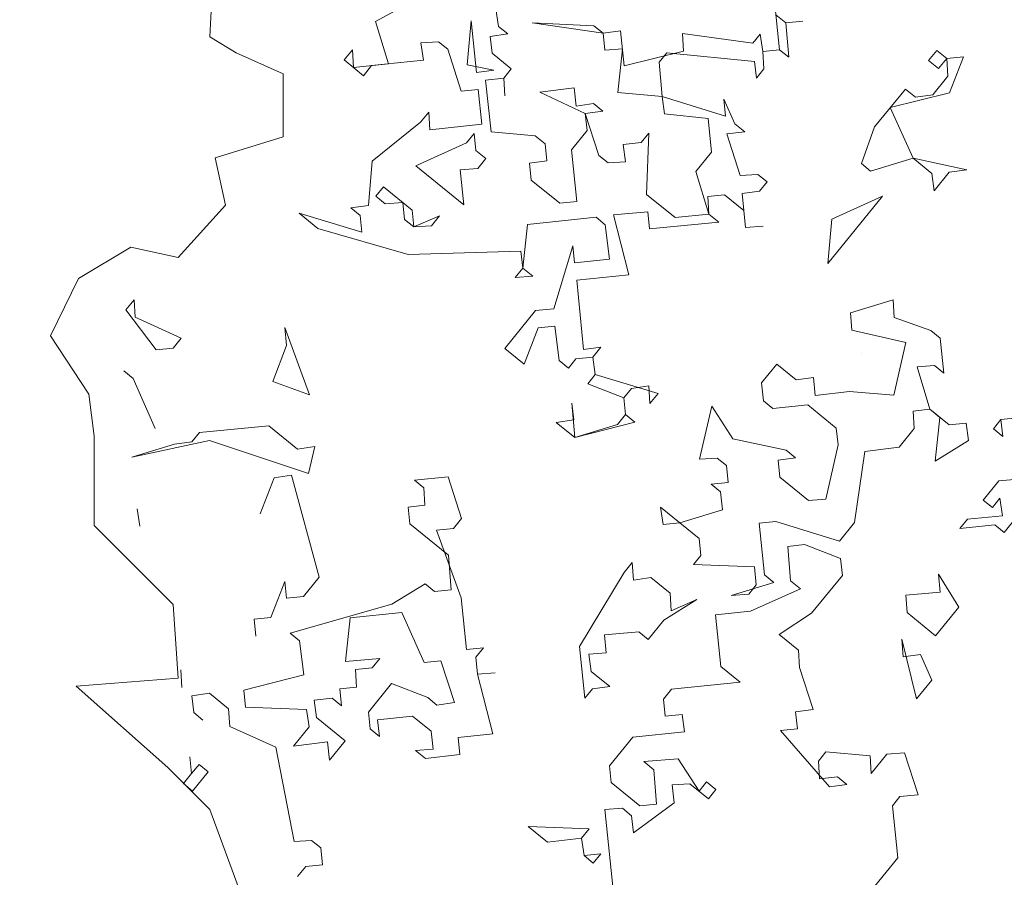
# Model space of a CAD drawing. Header units: millimetres. Extents: x 6487905018 to 6488192500, y 5882180700 to 5882375224.
# Tile 95 of 256: x 6488050258 to 6488050898, y 5882235261 to 5882235818. Entities that reach past the tile are written whole.
import ezdxf
from ezdxf.xclip import XClip

# ---------------------------------------------------------------- set-up
doc = ezdxf.new("R2010")
doc.units = ezdxf.units.MM
doc.header["$MEASUREMENT"] = 0
doc.header["$XCLIPFRAME"] = 2
doc.linetypes.add('Wipeout_Contour', pattern=[1000, 0, -1000])
for name, color, linetype, lineweight in [('drzewa_Nr_pióra__154', 94, 'Continuous', 5), ('teren zielony_Nr_pióra__157', 93, 'Continuous', 0), ('Wymiarowanie_Nr_pióra__1', 7, 'Continuous', 0)]:
    doc.layers.add(name, color=color, linetype=linetype, lineweight=lineweight)
for name, color, linetype in [('Mapa cyfrowa', 7, 'Continuous'), ('Wymiarowanie', 7, 'Continuous'), ('Zamość 06.10._2_Mapa cyfrowa', 7, 'Continuous')]:
    doc.layers.add(name, color=color, linetype=linetype)
doc.styles.add('GENERATED_STYLE_2', font='txt')
doc.dimstyles.new('GENERATED_STYLE__1', dxfattribs={"dimtxt": 750, "dimasz": 570, "dimexe": 0.18, "dimexo": 0, "dimgap": 0.09, "dimtad": 1, "dimlfac": 0.001, "dimzin": 0, "dimdsep": 46, "dimtxsty": 'GENERATED_STYLE_2', "dimblk": 'ARROWHEAD_11', "dimblk1": 'ARROWHEAD_11', "dimblk2": 'ARROWHEAD_11', "dimcen": 0.09, "dimclrd": 7, "dimclre": 7, "dimclrt": 7, "dimazin": 0, "dimtfac": 1, "dimtdec": 4, "dimtmove": 2, "dimatfit": 3, "dimfxl": 0, "dimtolj": 1, "dimtzin": 0, "dimarcsym": 0})

# ---------------------------------------------------------------- blocks, each defined once
blk = doc.blocks.new('Rysunek_1_2')
at = {"color": 254, "linetype": 'Wipeout_Contour', "lineweight": 0, "ltscale": 70061284114.24681}
blk.add_wipeout([(6487915525.867126, 5882181505.900702), (6488146644.289524, 5882181505.900702), (6488146644.289524, 5882373115.540435), (6488107628.768834, 5882373115.540435), (6488107628.768834, 5882320263.490532), (6488101226.436201, 5882320263.490532), (6488101226.436201, 5882373115.540435), (6487915525.867126, 5882373115.540435)], dxfattribs=at).dxf.layer = 'Zamość 06.10._2_Mapa cyfrowa'
blk = doc.blocks.new('*D11', base_point=(6488045394.921593, 5882250647.102998))
at = {"layer": 'Wymiarowanie_Nr_pióra__1', "linetype": 'Continuous'}
for points in [[(6488012389.24901, 5882236237.115873), (6488012377.83094, 5882236294.518388), (6488012345.315027, 5882236343.18189), (6488012296.651525, 5882236375.697803), (6488012239.24901, 5882236387.115873), (6488012181.846496, 5882236375.697803), (6488012133.182993, 5882236343.18189), (6488012100.667081, 5882236294.518388), (6488012089.24901, 5882236237.115873), (6488012100.667081, 5882236179.713358), (6488012133.182993, 5882236131.049856), (6488012181.846496, 5882236098.533943), (6488012239.24901, 5882236087.115873), (6488012296.651525, 5882236098.533943), (6488012345.315027, 5882236131.049856), (6488012377.83094, 5882236179.713358)], [(6488095182.559127, 5882212996.292249), (6488095171.141057, 5882213053.694763), (6488095138.625144, 5882213102.358266), (6488095089.961642, 5882213134.874178), (6488095032.559127, 5882213146.292249), (6488094975.156612, 5882213134.874178), (6488094926.49311, 5882213102.358266), (6488094893.977198, 5882213053.694763), (6488094882.559127, 5882212996.292249), (6488094893.977198, 5882212938.889733), (6488094926.49311, 5882212890.226232), (6488094975.156612, 5882212857.710319), (6488095032.559127, 5882212846.292249), (6488095089.961642, 5882212857.710319), (6488095138.625144, 5882212890.226232), (6488095171.141057, 5882212938.889733)]]:
    blk.add_hatch(color=256, dxfattribs=at).paths.add_polyline_path(points)
for p, q in [((6488012279.788433, 5882236381.533861), (6488012391.271845, 5882236778.683328)), ((6488011950.413034, 5882236318.194718), (6488012094.831022, 5882236277.655295)), ((6488012383.666998, 5882236196.57645), (6488094888.141139, 5882213036.831671)), ((6488012087.226175, 5882235695.548419), (6488012198.709588, 5882236092.697886)), ((6488095073.09855, 5882213140.710237), (6488095184.581962, 5882213537.859703)), ((6488095176.977115, 5882212955.752826), (6488095321.395103, 5882212915.213404)), ((6488094880.536292, 5882212454.724794), (6488094992.019705, 5882212851.874261))]:
    blk.add_line(p, q, dxfattribs=at)
for centre in [(6488012239.24901, 5882236237.115873), (6488095032.559127, 5882212996.292249)]:
    blk.add_circle(centre, 150, dxfattribs=at)
at = {"layer": 'Wymiarowanie_Nr_pióra__1', "insert": (6488052298.481426, 5882225129.598661), "char_height": 750, "attachment_point": 7, "rotation": 344.320093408, "style": 'GENERATED_STYLE_2'}
blk.add_mtext('\\A1;{\\fArial|b1|i0|c238|p38;191}', dxfattribs=at)
blk = doc.blocks.new('ARROWHEAD_11')
at = {"color": 0, "linetype": 'Continuous', "lineweight": 0}
blk.add_line((0, 0), (-1, 0), dxfattribs=at)
at = {"color": 0, "linetype": 'Continuous', "lineweight": 0, "const_width": 0.25, "flags": 128}
blk.add_lwpolyline([(-0.125, 0, 1), (0.125, 0, 1)], format="xyb", close=True, dxfattribs=at)
blk = doc.blocks.new('*D76', base_point=(6488045394.921593, 5882250647.102998))
at = {"layer": 'Wymiarowanie_Nr_pióra__1', "linetype": 'Continuous'}
for points in [[(6488059031.653335, 5882241782.627208), (6488059020.235264, 5882241840.029723), (6488058987.719352, 5882241888.693226), (6488058939.055849, 5882241921.209138), (6488058881.653335, 5882241932.627208), (6488058824.250819, 5882241921.209138), (6488058775.587317, 5882241888.693226), (6488058743.071404, 5882241840.029723), (6488058731.653335, 5882241782.627208), (6488058743.071404, 5882241725.224693), (6488058775.587317, 5882241676.561191), (6488058824.250819, 5882241644.045279), (6488058881.653335, 5882241632.627208), (6488058939.055849, 5882241644.045279), (6488058987.719352, 5882241676.561191), (6488059020.235264, 5882241725.224693)], [(6488056482.518495, 5882226644.370366), (6488056471.100425, 5882226701.772881), (6488056438.584512, 5882226750.436383), (6488056389.92101, 5882226782.952296), (6488056332.518495, 5882226794.370366), (6488056275.11598, 5882226782.952296), (6488056226.452477, 5882226750.436383), (6488056193.936564, 5882226701.772881), (6488056182.518495, 5882226644.370366), (6488056193.936564, 5882226586.967852), (6488056226.452477, 5882226538.304349), (6488056275.11598, 5882226505.788436), (6488056332.518495, 5882226494.370366), (6488056389.92101, 5882226505.788436), (6488056438.584512, 5882226538.304349), (6488056471.100425, 5882226586.967852)]]:
    blk.add_hatch(color=256, dxfattribs=at).paths.add_polyline_path(points)
for p, q in [((6488058326.962568, 5882241876.031725), (6488058733.735797, 5882241807.535079)), ((6488059029.570872, 5882241757.719337), (6488059436.344101, 5882241689.222692)), ((6488058856.745463, 5882241634.70967), (6488056357.426366, 5882226792.287904)), ((6488055777.827728, 5882226737.774882), (6488056184.600957, 5882226669.278237)), ((6488056480.436032, 5882226619.462495), (6488056887.209261, 5882226550.96585)), ((6488056307.610623, 5882226496.452828), (6488056282.702753, 5882226348.535291))]:
    blk.add_line(p, q, dxfattribs=at)
for centre in [(6488058881.653335, 5882241782.627208), (6488056332.518495, 5882226644.370366)]:
    blk.add_circle(centre, 150, dxfattribs=at)
at = {"layer": 'Wymiarowanie_Nr_pióra__1', "insert": (6488057604.051624, 5882235098.808304), "char_height": 750, "attachment_point": 7, "rotation": 80.441619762, "style": 'GENERATED_STYLE_2'}
blk.add_mtext('\\A1;{\\fArial|b1|i0|c238|p38;15,35}', dxfattribs=at)

msp = doc.modelspace()

# ---------------------------------------------------------------- block references
at = {"layer": 'Mapa cyfrowa', "color": 22, "linetype": 'Continuous', "lineweight": 5}
ref = msp.add_blockref('Rysunek_1_2', (0, 0), dxfattribs=at)
XClip(ref).set_block_clipping_path([(6487915525.8671264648, 5882181505.9007024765), (6488146644.2895231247, 5882181505.9007024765), (6488146644.2895231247, 5882373115.5404348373), (6488107628.7688331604, 5882373115.5404348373), (6488107628.7688331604, 5882320263.4905319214), (6488101226.4362001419, 5882320263.4905319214), (6488101226.4362001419, 5882373115.5404348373), (6487915525.8671264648, 5882373115.5404348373)])

# ---------------------------------------------------------------- next in the draw order: hatches: boundary and pattern name
at = {"layer": 'teren zielony_Nr_pióra__157', "linetype": 'Continuous'}
h = msp.add_hatch(dxfattribs=at)
h.set_pattern_fill('płyty_kamienne', color=256, style=0, pattern_type=2)
h.set_pattern_definition([(45, (6488045394.9, 5882252147.1), (-477.297, 477.297), [0, -450, 0, -675]), (110, (6488046894.9, 5882252147.1), (634.293, 230.864), [0, -330, 0, -570])])
h.paths.add_polyline_path([(6488047566.699059, 5882255932.5327), (6488045555.029326, 5882243354.950158), (6488046140.947524, 5882232527.375745, 0.2070569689), (6488048206.599371, 5882228254.370432, 0.0243137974), (6488049407.91275, 5882227454.239101, 0.0023663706), (6488049528.889167, 5882227382.669014), (6488050419.958063, 5882227639.987889), (6488050422.409745, 5882227655.31354), (6488050730.000001, 5882229610.000001), (6488051058.251553, 5882231630.009551), (6488051118.989788, 5882232009.688929), (6488053911.431513, 5882249465.456784), (6488055989.23284, 5882262453.952582), (6488056194.365236, 5882263736.503895), (6488052143.069927, 5882263733.65154), (6488050824.942152, 5882255492.308228, 0.0532631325)])

# ---------------------------------------------------------------- next in the draw order: linework, layer by layer
at = {"layer": 'drzewa_Nr_pióra__154', "linetype": 'Continuous'}
for p, q in [((6488050381.177618, 5882235806.735536), (6488050384.592608, 5882235875.035335)), ((6488050488.95879, 5882235816.818609), (6488050526.409087, 5882235837.278628)), ((6488050751.639152, 5882235798.434478), (6488050748.160526, 5882235832.108566)), ((6488050567.251044, 5882235824.906412), (6488050568.846006, 5882235813.58489)), ((6488050497.344177, 5882235789.181837), (6488050488.95879, 5882235816.818609)), ((6488050551.022759, 5882235817.274134), (6488050548.464068, 5882235788.506808)), ((6488050554.501385, 5882235783.600046), (6488050551.022759, 5882235817.274134)), ((6488050636.947293, 5882235809.133652), (6488050590.734164, 5882235815.845996)), ((6488050590.734164, 5882235815.845996), (6488050630.909977, 5882235814.040415)), ((6488050749.29108, 5882235821.164488), (6488050755.792805, 5882235815.880281)), ((6488050755.792805, 5882235815.880281), (6488050766.736883, 5882235817.010835)), ((6488050766.736883, 5882235817.010835), (6488050755.792805, 5882235815.880281)), ((6488050755.792805, 5882235815.880281), (6488050757.676467, 5882235793.527716)), ((6488050574.883323, 5882235808.678127), (6488050563.561801, 5882235807.083165)), ((6488050568.846006, 5882235813.58489), (6488050574.883323, 5882235808.678127)), ((6488050630.909977, 5882235814.040415), (6488050636.947293, 5882235809.133652)), ((6488050636.947293, 5882235809.133652), (6488050648.268815, 5882235810.728614)), ((6488050638.077846, 5882235798.189573), (6488050636.947293, 5882235809.133652)), ((6488050648.268815, 5882235810.728614), (6488050650.616886, 5882235787.998604)), ((6488050689.197738, 5882235797.514544), (6488050688.444628, 5882235808.923032)), ((6488050688.444628, 5882235808.923032), (6488050734.193348, 5882235802.588131)), ((6488050734.193348, 5882235802.588131), (6488050739.100111, 5882235808.625447)), ((6488050739.100111, 5882235808.625447), (6488050740.695073, 5882235797.303925)), ((6488050398.252568, 5882235796.490566), (6488050381.177618, 5882235806.735536)), ((6488050529.887712, 5882235803.604541), (6488050518.479224, 5882235802.851431)), ((6488050518.479224, 5882235802.851431), (6488050520.074186, 5882235791.529909)), ((6488050535.925028, 5882235798.697778), (6488050529.887712, 5882235803.604541)), ((6488050563.561801, 5882235807.083165), (6488050564.692353, 5882235796.139087)), ((6488050428.987477, 5882235782.830606), (6488050398.252568, 5882235796.490566)), ((6488050468.576852, 5882235791.740528), (6488050473.861057, 5882235798.242253)), ((6488050473.861057, 5882235798.242253), (6488050474.614167, 5882235786.833765)), ((6488050544.687859, 5882235771.525414), (6488050535.925028, 5882235798.697778)), ((6488050564.692353, 5882235796.139087), (6488050577.231394, 5882235785.948117)), ((6488050649.486334, 5882235798.942682), (6488050638.077846, 5882235798.189573)), ((6488050646.463233, 5882235770.5528), (6488050649.486334, 5882235798.942682)), ((6488050650.616886, 5882235787.998604), (6488050689.197738, 5882235797.514544)), ((6488050678.253659, 5882235796.383991), (6488050673.346896, 5882235790.346676)), ((6488050735.410867, 5882235790.8022), (6488050678.253659, 5882235796.383991)), ((6488050740.695073, 5882235797.303925), (6488050751.639152, 5882235798.434478)), ((6488050751.639152, 5882235798.434478), (6488050740.695073, 5882235797.303925)), ((6488050740.695073, 5882235797.303925), (6488050741.448182, 5882235785.895437)), ((6488050757.676467, 5882235793.527716), (6488050751.639152, 5882235798.434478)), ((6488050848.507763, 5882235791.424549), (6488050853.791969, 5882235797.926273)), ((6488050853.791969, 5882235797.926273), (6488050860.293694, 5882235792.642067)), ((6488050481.115892, 5882235781.54956), (6488050468.576852, 5882235791.740528)), ((6488050520.074186, 5882235791.529909), (6488050486.400098, 5882235788.051284)), ((6488050673.346896, 5882235790.346676), (6488050675.230559, 5882235767.994109)), ((6488050736.54142, 5882235779.858122), (6488050735.410867, 5882235790.8022)), ((6488050855.009488, 5882235786.140343), (6488050848.507763, 5882235791.424549)), ((6488050860.293694, 5882235792.642067), (6488050855.009488, 5882235786.140343)), ((6488050860.293694, 5882235792.642067), (6488050871.237773, 5882235793.77262)), ((6488050861.046803, 5882235781.23358), (6488050860.293694, 5882235792.642067)), ((6488050871.237773, 5882235793.77262), (6488050862.177357, 5882235770.289501)), ((6488050474.614167, 5882235786.833765), (6488050497.344177, 5882235789.181837)), ((6488050486.400098, 5882235788.051284), (6488050481.115892, 5882235781.54956)), ((6488050548.464068, 5882235788.506808), (6488050565.822906, 5882235785.195007)), ((6488050565.822906, 5882235785.195007), (6488050554.501385, 5882235783.600046)), ((6488050577.231394, 5882235785.948117), (6488050572.324632, 5882235779.910802)), ((6488050741.448182, 5882235785.895437), (6488050736.54142, 5882235779.858122)), ((6488050428.987477, 5882235741.850727), (6488050428.987477, 5882235782.830606)), ((6488050572.324632, 5882235779.910802), (6488050560.5387, 5882235778.693283)), ((6488050560.5387, 5882235778.693283), (6488050564.017325, 5882235745.019195)), ((6488050572.324632, 5882235779.910802), (6488050573.077741, 5882235768.502314)), ((6488050573.077741, 5882235768.502314), (6488050572.324632, 5882235779.910802)), ((6488050851.233278, 5882235769.158948), (6488050861.046803, 5882235781.23358)), ((6488050555.631938, 5882235772.655967), (6488050544.687859, 5882235771.525414)), ((6488050557.980009, 5882235749.925958), (6488050555.631938, 5882235772.655967)), ((6488050595.807751, 5882235770.850386), (6488050618.073351, 5882235773.575901)), ((6488050625.328186, 5882235756.883207), (6488050595.807751, 5882235770.850386)), ((6488050618.073351, 5882235773.575901), (6488050619.29087, 5882235761.789969)), ((6488050675.230559, 5882235767.994109), (6488050646.463233, 5882235770.5528)), ((6488050813.405537, 5882235748.23452), (6488050833.410031, 5882235772.848192)), ((6488050862.177357, 5882235770.289501), (6488050823.596506, 5882235760.773561)), ((6488050833.410031, 5882235772.848192), (6488050839.911757, 5882235767.563986)), ((6488050676.825521, 5882235756.672587), (6488050675.230559, 5882235767.994109)), ((6488050675.230559, 5882235767.994109), (6488050716.536925, 5882235755.24445)), ((6488050716.536925, 5882235755.24445), (6488050715.406372, 5882235766.188528)), ((6488050715.406372, 5882235766.188528), (6488050722.574241, 5882235750.337687)), ((6488050839.911757, 5882235767.563986), (6488050851.233278, 5882235769.158948)), ((6488050518.268605, 5882235751.354095), (6488050523.552812, 5882235757.855821)), ((6488050523.552812, 5882235757.855821), (6488050524.305921, 5882235746.447333)), ((6488050619.29087, 5882235761.789969), (6488050630.612391, 5882235763.384932)), ((6488050636.649708, 5882235758.478168), (6488050625.328186, 5882235756.883207)), ((6488050630.612391, 5882235763.384932), (6488050636.649708, 5882235758.478168)), ((6488050823.596506, 5882235760.773561), (6488050838.483618, 5882235727.852582)), ((6488050486.855623, 5882235725.987313), (6488050518.268605, 5882235751.354095)), ((6488050626.458739, 5882235745.939128), (6488050625.328186, 5882235756.883207)), ((6488050625.328186, 5882235756.883207), (6488050634.091017, 5882235729.710843)), ((6488050705.215403, 5882235753.649487), (6488050676.825521, 5882235756.672587)), ((6488050707.476509, 5882235731.76133), (6488050705.215403, 5882235753.649487)), ((6488050524.305921, 5882235746.447333), (6488050557.980009, 5882235749.925958)), ((6488050564.017325, 5882235745.019195), (6488050592.784651, 5882235742.460504)), ((6488050616.26777, 5882235733.400087), (6488050626.458739, 5882235745.939128)), ((6488050729.075966, 5882235745.05348), (6488050717.290034, 5882235743.835961)), ((6488050722.574241, 5882235750.337687), (6488050729.075966, 5882235745.05348)), ((6488050804.809529, 5882235724.373958), (6488050813.405537, 5882235748.23452)), ((6488050384.592608, 5882235728.190767), (6488050428.987477, 5882235741.850727)), ((6488050548.166484, 5882235737.851326), (6488050553.073246, 5882235743.888641)), ((6488050553.073246, 5882235743.888641), (6488050554.203799, 5882235732.944563)), ((6488050592.784651, 5882235742.460504), (6488050599.286375, 5882235737.176297)), ((6488050649.941858, 5882235736.878713), (6488050661.727789, 5882235738.096231)), ((6488050661.727789, 5882235738.096231), (6488050666.634552, 5882235744.133547)), ((6488050666.634552, 5882235744.133547), (6488050665.206413, 5882235704.422143)), ((6488050717.290034, 5882235743.835961), (6488050726.052866, 5882235716.663598)), ((6488050515.245505, 5882235722.964213), (6488050548.166484, 5882235737.851326)), ((6488050554.203799, 5882235732.944563), (6488050560.705524, 5882235727.660357)), ((6488050599.286375, 5882235737.176297), (6488050600.416928, 5882235726.232219)), ((6488050619.746394, 5882235699.725999), (6488050616.26777, 5882235733.400087)), ((6488050651.53682, 5882235725.55719), (6488050649.941858, 5882235736.878713)), ((6488050697.28554, 5882235719.222289), (6488050707.476509, 5882235731.76133)), ((6488050391.422588, 5882235697.455858), (6488050384.592608, 5882235728.190767)), ((6488050484.296931, 5882235697.219988), (6488050486.855623, 5882235725.987313)), ((6488050560.705524, 5882235727.660357), (6488050555.421318, 5882235721.158632)), ((6488050600.416928, 5882235726.232219), (6488050589.095407, 5882235724.637257)), ((6488050634.091017, 5882235729.710843), (6488050640.128332, 5882235724.804081)), ((6488050640.128332, 5882235724.804081), (6488050651.53682, 5882235725.55719)), ((6488050838.483618, 5882235727.852582), (6488050810.846846, 5882235719.467195)), ((6488050850.558249, 5882235718.039056), (6488050838.483618, 5882235727.852582)), ((6488050838.483618, 5882235727.852582), (6488050873.28826, 5882235720.387128)), ((6488050546.360902, 5882235697.675512), (6488050515.245505, 5882235722.964213)), ((6488050555.421318, 5882235721.158632), (6488050544.012831, 5882235720.405522)), ((6488050544.012831, 5882235720.405522), (6488050546.360902, 5882235697.675512)), ((6488050589.095407, 5882235724.637257), (6488050590.22596, 5882235713.693178)), ((6488050705.670928, 5882235691.585517), (6488050697.28554, 5882235719.222289)), ((6488050810.846846, 5882235719.467195), (6488050804.809529, 5882235724.373958)), ((6488050873.28826, 5882235720.387128), (6488050861.966738, 5882235718.792166)), ((6488050590.22596, 5882235713.693178), (6488050608.802316, 5882235698.595447)), ((6488050726.052866, 5882235716.663598), (6488050737.461353, 5882235717.416708)), ((6488050737.461353, 5882235717.416708), (6488050743.498669, 5882235712.509945)), ((6488050743.498669, 5882235712.509945), (6488050738.591907, 5882235706.47263)), ((6488050852.153212, 5882235706.717534), (6488050850.558249, 5882235718.039056)), ((6488050861.966738, 5882235718.792166), (6488050852.153212, 5882235706.717534)), ((6488050489.203694, 5882235703.257304), (6488050494.110457, 5882235709.29462)), ((6488050494.110457, 5882235709.29462), (6488050512.686813, 5882235694.196888)), ((6488050738.591907, 5882235706.47263), (6488050727.270384, 5882235704.877667)), ((6488050495.241011, 5882235698.350541), (6488050489.203694, 5882235703.257304)), ((6488050608.802316, 5882235698.595447), (6488050619.746394, 5882235699.725999)), ((6488050665.206413, 5882235704.422143), (6488050683.78277, 5882235689.32441)), ((6488050715.861897, 5882235704.124557), (6488050704.917818, 5882235702.994004)), ((6488050704.917818, 5882235702.994004), (6488050705.670928, 5882235691.585517)), ((6488050728.400937, 5882235693.933589), (6488050715.861897, 5882235704.124557)), ((6488050727.270384, 5882235704.877667), (6488050729.53149, 5882235682.98951)), ((6488050818.479123, 5882235703.23891), (6488050782.999454, 5882235659.584472)), ((6488050785.558145, 5882235688.351797), (6488050818.479123, 5882235703.23891)), ((6488050360.687678, 5882235663.305959), (6488050391.422588, 5882235697.455858)), ((6488050472.97541, 5882235695.625027), (6488050484.296931, 5882235697.219988)), ((6488050479.012726, 5882235690.718264), (6488050472.97541, 5882235695.625027)), ((6488050506.649498, 5882235699.103651), (6488050495.241011, 5882235698.350541)), ((6488050507.780051, 5882235688.159573), (6488050506.649498, 5882235699.103651)), ((6488050512.686813, 5882235694.196888), (6488050513.817367, 5882235683.25281)), ((6488050729.53149, 5882235682.98951), (6488050728.400937, 5882235693.933589)), ((6488050451.375953, 5882235682.332876), (6488050439.301321, 5882235692.146401)), ((6488050439.301321, 5882235692.146401), (6488050480.143278, 5882235679.774185)), ((6488050480.143278, 5882235679.774185), (6488050479.012726, 5882235690.718264)), ((6488050513.817367, 5882235683.25281), (6488050507.780051, 5882235688.159573)), ((6488050513.817367, 5882235683.25281), (6488050530.51006, 5882235690.507644)), ((6488050530.51006, 5882235690.507644), (6488050525.225855, 5882235684.005919)), ((6488050632.285435, 5882235689.53503), (6488050587.667268, 5882235684.925853)), ((6488050638.322751, 5882235684.628267), (6488050632.285435, 5882235689.53503)), ((6488050665.959523, 5882235693.013655), (6488050643.606957, 5882235691.129992)), ((6488050643.606957, 5882235691.129992), (6488050653.587307, 5882235652.171698)), ((6488050667.090076, 5882235682.069576), (6488050665.959523, 5882235693.013655)), ((6488050683.78277, 5882235689.32441), (6488050705.670928, 5882235691.585517)), ((6488050705.670928, 5882235691.585517), (6488050712.172652, 5882235686.301311)), ((6488050782.999454, 5882235659.584472), (6488050785.558145, 5882235688.351797)), ((6488050510.128122, 5882235665.429563), (6488050451.375953, 5882235682.332876)), ((6488050525.225855, 5882235684.005919), (6488050513.817367, 5882235683.25281)), ((6488050587.667268, 5882235684.925853), (6488050584.644168, 5882235656.535971)), ((6488050641.048266, 5882235662.362667), (6488050638.322751, 5882235684.628267)), ((6488050712.172652, 5882235686.301311), (6488050667.090076, 5882235682.069576)), ((6488050729.53149, 5882235682.98951), (6488050740.939978, 5882235683.74262)), ((6488050740.939978, 5882235683.74262), (6488050729.53149, 5882235682.98951)), ((6488050295.80287, 5882235649.645999), (6488050329.952769, 5882235670.135939)), ((6488050329.952769, 5882235670.135939), (6488050360.687678, 5882235663.305959)), ((6488050604.815487, 5882235630.116716), (6488050617.187703, 5882235670.958673)), ((6488050617.187703, 5882235670.958673), (6488050618.318256, 5882235660.014595)), ((6488050583.513615, 5882235667.480049), (6488050510.128122, 5882235665.429563)), ((6488050584.644168, 5882235656.535971), (6488050583.513615, 5882235667.480049)), ((6488050618.318256, 5882235660.014595), (6488050641.048266, 5882235662.362667)), ((6488050579.737405, 5882235650.498654), (6488050584.644168, 5882235656.535971)), ((6488050584.644168, 5882235656.535971), (6488050591.145893, 5882235651.251764)), ((6488050277.630879, 5882235612.440959), (6488050295.80287, 5882235649.645999)), ((6488050591.145893, 5882235651.251764), (6488050579.737405, 5882235650.498654)), ((6488050653.587307, 5882235652.171698), (6488050619.913218, 5882235648.693073)), ((6488050619.913218, 5882235648.693073), (6488050624.144953, 5882235603.610497)), ((6488050326.659949, 5882235629.460083), (6488050331.944156, 5882235635.961807)), ((6488050331.944156, 5882235635.961807), (6488050332.697266, 5882235624.55332)), ((6488050797.799601, 5882235627.505345), (6488050825.436373, 5882235635.890733)), ((6488050825.436373, 5882235635.890733), (6488050826.189483, 5882235624.482245)), ((6488050346.366858, 5882235603.418272), (6488050326.659949, 5882235629.460083)), ((6488050593.029555, 5882235628.899198), (6488050604.815487, 5882235630.116716)), ((6488050332.697266, 5882235624.55332), (6488050362.595143, 5882235611.05055)), ((6488050573.025061, 5882235604.285525), (6488050593.029555, 5882235628.899198)), ((6488050798.55271, 5882235616.096858), (6488050797.799601, 5882235627.505345)), ((6488050826.189483, 5882235624.482245), (6488050850.050045, 5882235615.886238)), ((6488050431.160839, 5882235606.221869), (6488050429.94332, 5882235618.007799)), ((6488050429.94332, 5882235618.007799), (6488050445.960985, 5882235574.142742)), ((6488050594.624517, 5882235617.577676), (6488050585.564101, 5882235594.094557)), ((6488050605.568596, 5882235618.708229), (6488050594.624517, 5882235617.577676)), ((6488050608.294111, 5882235596.442629), (6488050605.568596, 5882235618.708229)), ((6488050302.63285, 5882235574.51622), (6488050277.630879, 5882235612.440959)), ((6488050362.595143, 5882235611.05055), (6488050357.310938, 5882235604.548825)), ((6488050833.82176, 5882235608.253961), (6488050798.55271, 5882235616.096858)), ((6488050850.050045, 5882235615.886238), (6488050856.087361, 5882235610.979475)), ((6488050856.087361, 5882235610.979475), (6488050858.435432, 5882235588.249466)), ((6488050357.310938, 5882235604.548825), (6488050346.366858, 5882235603.418272)), ((6488050422.100423, 5882235582.73875), (6488050431.160839, 5882235606.221869)), ((6488050585.564101, 5882235594.094557), (6488050573.025061, 5882235604.285525)), ((6488050624.144953, 5882235603.610497), (6488050635.466475, 5882235605.20546)), ((6488050635.466475, 5882235605.20546), (6488050630.182268, 5882235598.703734)), ((6488050825.891897, 5882235573.826762), (6488050833.82176, 5882235608.253961)), ((6488050619.23819, 5882235597.573181), (6488050614.331427, 5882235591.535866)), ((6488050630.182268, 5882235598.703734), (6488050619.23819, 5882235597.573181)), ((6488050631.77723, 5882235587.382213), (6488050630.182268, 5882235598.703734)), ((6488050630.182268, 5882235598.703734), (6488050631.77723, 5882235587.382213)), ((6488050614.331427, 5882235591.535866), (6488050608.294111, 5882235596.442629)), ((6488050739.967364, 5882235581.967245), (6488050749.78089, 5882235594.041877)), ((6488050749.78089, 5882235594.041877), (6488050762.31993, 5882235583.850907)), ((6488050852.398117, 5882235593.156229), (6488050840.989629, 5882235592.403119)), ((6488050840.989629, 5882235592.403119), (6488050849.375016, 5882235564.766347)), ((6488050858.435432, 5882235588.249466), (6488050852.398117, 5882235593.156229)), ((6488050331.269127, 5882235584.841916), (6488050325.231812, 5882235589.748678)), ((6488050345.691831, 5882235552.298381), (6488050331.269127, 5882235584.841916)), ((6488050626.870468, 5882235581.344896), (6488050631.77723, 5882235587.382213)), ((6488050631.77723, 5882235587.382213), (6488050672.619187, 5882235575.009995)), ((6488050762.31993, 5882235583.850907), (6488050773.641453, 5882235585.445869)), ((6488050773.641453, 5882235585.445869), (6488050774.858972, 5882235573.659939)), ((6488050445.960985, 5882235574.142742), (6488050422.100423, 5882235582.73875)), ((6488050650.353587, 5882235572.284481), (6488050626.870468, 5882235581.344896)), ((6488050655.26035, 5882235578.321796), (6488050650.353587, 5882235572.284481)), ((6488050666.581872, 5882235579.916759), (6488050655.26035, 5882235578.321796)), ((6488050667.334982, 5882235568.508271), (6488050666.581872, 5882235579.916759)), ((6488050741.184883, 5882235570.181314), (6488050739.967364, 5882235581.967245)), ((6488050306.04784, 5882235547.196301), (6488050302.63285, 5882235574.51622)), ((6488050650.353587, 5882235572.284481), (6488050651.48414, 5882235561.340402)), ((6488050651.48414, 5882235561.340402), (6488050650.353587, 5882235572.284481)), ((6488050672.619187, 5882235575.009995), (6488050667.334982, 5882235568.508271)), ((6488050774.858972, 5882235573.659939), (6488050797.124572, 5882235576.385453)), ((6488050797.124572, 5882235576.385453), (6488050825.891897, 5882235573.826762)), ((6488050617.810052, 5882235557.861777), (6488050616.679499, 5882235568.805856)), ((6488050616.679499, 5882235568.805856), (6488050618.563162, 5882235546.45329)), ((6488050699.580932, 5882235532.275492), (6488050707.510795, 5882235566.702689)), ((6488050707.510795, 5882235566.702689), (6488050721.180388, 5882235545.567641)), ((6488050747.222198, 5882235565.274551), (6488050741.184883, 5882235570.181314)), ((6488050769.952209, 5882235567.622622), (6488050747.222198, 5882235565.274551)), ((6488050788.528564, 5882235552.524891), (6488050769.952209, 5882235567.622622)), ((6488050646.199934, 5882235554.838677), (6488050651.48414, 5882235561.340402)), ((6488050651.48414, 5882235561.340402), (6488050657.521456, 5882235556.43364)), ((6488050849.375016, 5882235564.766347), (6488050838.430938, 5882235563.635794)), ((6488050838.430938, 5882235563.635794), (6488050839.184048, 5882235552.227306)), ((6488050855.876741, 5882235559.482141), (6488050849.375016, 5882235564.766347)), ((6488050849.375016, 5882235564.766347), (6488050861.914057, 5882235554.575377)), ((6488050852.853642, 5882235531.092258), (6488050855.876741, 5882235559.482141)), ((6488050906.532225, 5882235559.184555), (6488050895.588145, 5882235558.054002)), ((6488050895.588145, 5882235558.054002), (6488050906.532225, 5882235559.184555)), ((6488050374.459156, 5882235549.739689), (6488050419.541732, 5882235553.971424)), ((6488050419.541732, 5882235553.971424), (6488050438.118089, 5882235538.873692)), ((6488050606.48853, 5882235556.266815), (6488050617.810052, 5882235557.861777)), ((6488050618.563162, 5882235546.45329), (6488050606.48853, 5882235556.266815)), ((6488050657.521456, 5882235556.43364), (6488050618.563162, 5882235546.45329)), ((6488050618.563162, 5882235546.45329), (6488050646.199934, 5882235554.838677)), ((6488050789.659118, 5882235541.580812), (6488050788.528564, 5882235552.524891)), ((6488050861.914057, 5882235554.575377), (6488050872.858136, 5882235555.705931)), ((6488050872.858136, 5882235555.705931), (6488050874.453098, 5882235544.384409)), ((6488050890.681383, 5882235552.016686), (6488050895.588145, 5882235558.054002)), ((6488050895.588145, 5882235558.054002), (6488050896.718699, 5882235547.109923)), ((6488050306.04784, 5882235489.141472), (6488050306.04784, 5882235547.196301)), ((6488050369.552393, 5882235543.702374), (6488050374.459156, 5882235549.739689)), ((6488050839.184048, 5882235552.227306), (6488050829.370522, 5882235540.152675)), ((6488050896.718699, 5882235547.109923), (6488050890.681383, 5882235552.016686)), ((6488050380.96088, 5882235544.455483), (6488050330.594099, 5882235533.722024)), ((6488050330.594099, 5882235533.722024), (6488050358.230871, 5882235542.107411)), ((6488050358.230871, 5882235542.107411), (6488050369.552393, 5882235543.702374)), ((6488050445.285957, 5882235523.02285), (6488050380.96088, 5882235544.455483)), ((6488050438.118089, 5882235538.873692), (6488050449.43961, 5882235540.468654)), ((6488050449.43961, 5882235540.468654), (6488050445.285957, 5882235523.02285)), ((6488050721.180388, 5882235545.567641), (6488050755.985029, 5882235538.102188)), ((6488050781.81622, 5882235506.311762), (6488050789.659118, 5882235541.580812)), ((6488050829.370522, 5882235540.152675), (6488050807.104921, 5882235537.427159)), ((6488050874.453098, 5882235544.384409), (6488050852.853642, 5882235531.092258)), ((6488050762.022346, 5882235533.195425), (6488050750.700824, 5882235531.600463)), ((6488050755.985029, 5882235538.102188), (6488050762.022346, 5882235533.195425)), ((6488050807.104921, 5882235537.427159), (6488050800.392577, 5882235491.21403)), ((6488050710.989419, 5882235533.028601), (6488050699.580932, 5882235532.275492)), ((6488050717.026735, 5882235528.121839), (6488050710.989419, 5882235533.028601)), ((6488050718.157289, 5882235517.177759), (6488050717.026735, 5882235528.121839)), ((6488050750.700824, 5882235531.600463), (6488050751.831376, 5882235520.656384)), ((6488050434.341879, 5882235521.892298), (6488050423.020356, 5882235520.297336)), ((6488050452.243207, 5882235455.674674), (6488050434.341879, 5882235521.892298)), ((6488050514.229095, 5882235518.658578), (6488050536.117253, 5882235520.919683)), ((6488050536.117253, 5882235520.919683), (6488050544.880084, 5882235493.74732)), ((6488050751.831376, 5882235520.656384), (6488050770.407733, 5882235505.558653)), ((6488050423.020356, 5882235520.297336), (6488050413.959941, 5882235496.814216)), ((6488050520.266412, 5882235513.751815), (6488050514.229095, 5882235518.658578)), ((6488050707.213209, 5882235516.047207), (6488050718.157289, 5882235517.177759)), ((6488050713.250525, 5882235511.140444), (6488050707.213209, 5882235516.047207)), ((6488050883.969038, 5882235505.803557), (6488050894.160007, 5882235518.342598)), ((6488050894.160007, 5882235518.342598), (6488050916.512573, 5882235520.226261)), ((6488050521.019522, 5882235502.343328), (6488050520.266412, 5882235513.751815)), ((6488050714.468044, 5882235499.354513), (6488050713.250525, 5882235511.140444)), ((6488050510.075442, 5882235501.212774), (6488050521.019522, 5882235502.343328)), ((6488050511.205996, 5882235490.268696), (6488050510.075442, 5882235501.212774)), ((6488050770.407733, 5882235505.558653), (6488050781.81622, 5882235506.311762)), ((6488050890.006354, 5882235500.896794), (6488050883.969038, 5882235505.803557)), ((6488050894.913117, 5882235506.934111), (6488050890.006354, 5882235500.896794)), ((6488050896.508079, 5882235495.612589), (6488050894.913117, 5882235506.934111)), ((6488050335.667686, 5882235488.726414), (6488050334.072723, 5882235500.047935)), ((6488050675.887193, 5882235489.838573), (6488050674.292231, 5882235501.160094)), ((6488050674.292231, 5882235501.160094), (6488050686.831271, 5882235490.969126)), ((6488050686.831271, 5882235490.969126), (6488050714.468044, 5882235499.354513)), ((6488050873.778069, 5882235493.264517), (6488050896.508079, 5882235495.612589)), ((6488050907.452158, 5882235496.743141), (6488050897.638632, 5882235484.668509)), ((6488050357.272689, 5882235437.916623), (6488050306.04784, 5882235489.141472)), ((6488050536.284077, 5882235469.886758), (6488050511.205996, 5882235490.268696)), ((6488050544.880084, 5882235493.74732), (6488050539.595878, 5882235487.245596)), ((6488050686.831271, 5882235490.969126), (6488050675.887193, 5882235489.838573)), ((6488050699.370312, 5882235480.778156), (6488050686.831271, 5882235490.969126)), ((6488050749.272685, 5882235491.889059), (6488050738.328607, 5882235490.758506)), ((6488050738.328607, 5882235490.758506), (6488050741.807231, 5882235457.084417)), ((6488050790.579051, 5882235479.139399), (6488050749.272685, 5882235491.889059)), ((6488050800.392577, 5882235491.21403), (6488050790.579051, 5882235479.139399)), ((6488050868.871306, 5882235487.227201), (6488050873.778069, 5882235493.264517)), ((6488050891.601316, 5882235489.575273), (6488050868.871306, 5882235487.227201)), ((6488050897.638632, 5882235484.668509), (6488050891.601316, 5882235489.575273)), ((6488050539.595878, 5882235487.245596), (6488050528.651799, 5882235486.115043)), ((6488050528.651799, 5882235486.115043), (6488050544.669464, 5882235442.249986)), ((6488050700.500865, 5882235469.834078), (6488050699.370312, 5882235480.778156)), ((6488050767.849042, 5882235476.791327), (6488050756.904963, 5882235475.660774)), ((6488050756.904963, 5882235475.660774), (6488050758.788626, 5882235453.308208)), ((6488050791.332161, 5882235467.730911), (6488050767.849042, 5882235476.791327)), ((6488050538.16774, 5882235447.534191), (6488050536.284077, 5882235469.886758)), ((6488050695.594102, 5882235463.796762), (6488050700.500865, 5882235469.834078)), ((6488050650.598492, 5882235458.723175), (6488050655.882698, 5882235465.2249)), ((6488050655.882698, 5882235465.2249), (6488050656.635808, 5882235453.816412)), ((6488050735.305507, 5882235462.368624), (6488050695.594102, 5882235463.796762)), ((6488050792.462714, 5882235456.786833), (6488050791.332161, 5882235467.730911)), ((6488050621.533582, 5882235410.626384), (6488050650.598492, 5882235458.723175)), ((6488050736.523026, 5882235450.582693), (6488050735.305507, 5882235462.368624)), ((6488050741.807231, 5882235457.084417), (6488050747.844547, 5882235452.177654)), ((6488050772.45822, 5882235432.17316), (6488050792.462714, 5882235456.786833)), ((6488050856.121647, 5882235445.920835), (6488050854.904128, 5882235457.706766)), ((6488050854.904128, 5882235457.706766), (6488050868.196279, 5882235436.107309)), ((6488050420.91719, 5882235429.46604), (6488050429.977606, 5882235452.949159)), ((6488050429.977606, 5882235452.949159), (6488050431.108159, 5882235442.00508)), ((6488050442.052238, 5882235443.135633), (6488050452.243207, 5882235455.674674)), ((6488050499.586888, 5882235438.01825), (6488050521.186345, 5882235451.310401)), ((6488050521.186345, 5882235451.310401), (6488050527.22366, 5882235446.403639)), ((6488050656.635808, 5882235453.816412), (6488050667.95733, 5882235455.411374)), ((6488050667.95733, 5882235455.411374), (6488050680.49637, 5882235445.220406)), ((6488050747.844547, 5882235452.177654), (6488050720.207775, 5882235443.792267)), ((6488050731.616262, 5882235444.545377), (6488050736.523026, 5882235450.582693)), ((6488050758.788626, 5882235453.308208), (6488050765.290351, 5882235448.024001)), ((6488050527.22366, 5882235446.403639), (6488050538.16774, 5882235447.534191)), ((6488050680.49637, 5882235445.220406), (6488050681.24948, 5882235433.811917)), ((6488050720.207775, 5882235443.792267), (6488050731.616262, 5882235444.545377)), ((6488050765.290351, 5882235448.024001), (6488050732.746816, 5882235433.601298)), ((6488050833.76908, 5882235444.037172), (6488050856.121647, 5882235445.920835)), ((6488050834.52219, 5882235432.628685), (6488050833.76908, 5882235444.037172)), ((6488050360.687678, 5882235390.106764), (6488050357.272689, 5882235437.916623)), ((6488050431.108159, 5882235442.00508), (6488050442.052238, 5882235443.135633)), ((6488050433.45623, 5882235419.27507), (6488050499.586888, 5882235438.01825)), ((6488050544.669464, 5882235442.249986), (6488050548.148089, 5882235408.575897)), ((6488050697.942174, 5882235441.066752), (6488050676.342717, 5882235427.774602)), ((6488050681.24948, 5882235433.811917), (6488050697.942174, 5882235441.066752)), ((6488050506.088614, 5882235432.734045), (6488050472.414525, 5882235429.25542)), ((6488050520.511316, 5882235400.19051), (6488050506.088614, 5882235432.734045)), ((6488050732.746816, 5882235433.601298), (6488050710.016806, 5882235431.253226)), ((6488050710.016806, 5882235431.253226), (6488050713.49543, 5882235397.579138)), ((6488050751.323172, 5882235418.503567), (6488050772.45822, 5882235432.17316)), ((6488050853.098546, 5882235417.530952), (6488050834.52219, 5882235432.628685)), ((6488050868.196279, 5882235436.107309), (6488050853.098546, 5882235417.530952)), ((6488050409.973111, 5882235428.335486), (6488050420.91719, 5882235429.46604)), ((6488050411.103664, 5882235417.391408), (6488050409.973111, 5882235428.335486)), ((6488050472.414525, 5882235429.25542), (6488050469.391425, 5882235400.865538)), ((6488050676.342717, 5882235427.774602), (6488050666.151749, 5882235415.235561)), ((6488050439.493546, 5882235414.368308), (6488050433.45623, 5882235419.27507)), ((6488050660.114432, 5882235420.142324), (6488050637.761867, 5882235418.258661)), ((6488050637.761867, 5882235418.258661), (6488050638.979385, 5882235406.472731)), ((6488050666.151749, 5882235415.235561), (6488050660.114432, 5882235420.142324)), ((6488050763.862212, 5882235408.312597), (6488050751.323172, 5882235418.503567)), ((6488050442.219061, 5882235392.102707), (6488050439.493546, 5882235414.368308)), ((6488050831.210389, 5882235415.269847), (6488050831.963499, 5882235403.86136)), ((6488050840.72633, 5882235376.688995), (6488050831.210389, 5882235415.269847)), ((6488050548.148089, 5882235408.575897), (6488050559.092168, 5882235409.70645)), ((6488050559.092168, 5882235409.70645), (6488050554.185405, 5882235403.669134)), ((6488050625.012206, 5882235376.952295), (6488050621.533582, 5882235410.626384)), ((6488050638.979385, 5882235406.472731), (6488050627.570897, 5882235405.719621)), ((6488050627.570897, 5882235405.719621), (6488050629.165859, 5882235394.398099)), ((6488050764.615322, 5882235396.90411), (6488050763.862212, 5882235408.312597)), ((6488050831.963499, 5882235403.86136), (6488050843.285021, 5882235405.456321)), ((6488050843.285021, 5882235405.456321), (6488050850.539855, 5882235388.763627)), ((6488050469.391425, 5882235400.865538), (6488050491.743991, 5882235402.749201)), ((6488050491.743991, 5882235402.749201), (6488050486.837229, 5882235396.711884)), ((6488050531.455396, 5882235401.321062), (6488050520.511316, 5882235400.19051)), ((6488050540.218226, 5882235374.148699), (6488050531.455396, 5882235401.321062)), ((6488050554.185405, 5882235403.669134), (6488050555.315958, 5882235392.725056)), ((6488050363.084954, 5882235383.927939), (6488050362.331844, 5882235395.336427)), ((6488050486.837229, 5882235396.711884), (6488050475.893149, 5882235395.581332)), ((6488050475.893149, 5882235395.581332), (6488050476.646259, 5882235384.172844)), ((6488050555.315958, 5882235392.725056), (6488050566.724445, 5882235393.478166)), ((6488050566.724445, 5882235393.478166), (6488050555.315958, 5882235392.725056)), ((6488050555.315958, 5882235392.725056), (6488050565.296308, 5882235353.766761)), ((6488050629.165859, 5882235394.398099), (6488050641.240491, 5882235384.584573)), ((6488050713.49543, 5882235397.579138), (6488050726.034471, 5882235387.388169)), ((6488050773.378153, 5882235369.731747), (6488050764.615322, 5882235396.90411)), ((6488050294.412224, 5882235384.795107), (6488050360.687678, 5882235390.106764)), ((6488050403.260767, 5882235382.122357), (6488050442.219061, 5882235392.102707)), ((6488050484.278537, 5882235367.944559), (6488050499.376269, 5882235386.520916)), ((6488050499.376269, 5882235386.520916), (6488050522.859388, 5882235377.4605)), ((6488050726.034471, 5882235387.388169), (6488050681.416304, 5882235382.778992)), ((6488050850.539855, 5882235388.763627), (6488050840.72633, 5882235376.688995)), ((6488050353.857698, 5882235332.051934), (6488050294.412224, 5882235384.795107)), ((6488050380.9082, 5882235380.238695), (6488050369.586679, 5882235378.643733)), ((6488050393.447241, 5882235370.047726), (6488050380.9082, 5882235380.238695)), ((6488050404.39132, 5882235371.178279), (6488050403.260767, 5882235382.122357)), ((6488050476.646259, 5882235384.172844), (6488050465.702181, 5882235383.042291)), ((6488050465.702181, 5882235383.042291), (6488050466.832734, 5882235372.098212)), ((6488050629.918969, 5882235382.989611), (6488050625.012206, 5882235376.952295)), ((6488050641.240491, 5882235384.584573), (6488050629.918969, 5882235382.989611)), ((6488050681.416304, 5882235382.778992), (6488050676.132098, 5882235376.277267)), ((6488050369.586679, 5882235378.643733), (6488050370.717232, 5882235367.699655)), ((6488050460.795418, 5882235377.004975), (6488050449.009487, 5882235375.787457)), ((6488050449.009487, 5882235375.787457), (6488050450.604449, 5882235364.465935)), ((6488050466.832734, 5882235372.098212), (6488050460.795418, 5882235377.004975)), ((6488050522.859388, 5882235377.4605), (6488050528.896704, 5882235372.553737)), ((6488050528.896704, 5882235372.553737), (6488050540.218226, 5882235374.148699)), ((6488050676.132098, 5882235376.277267), (6488050677.26265, 5882235365.333188)), ((6488050370.717232, 5882235367.699655), (6488050376.754547, 5882235362.792892)), ((6488050394.200351, 5882235358.639238), (6488050393.447241, 5882235370.047726)), ((6488050444.102724, 5882235369.750141), (6488050404.39132, 5882235371.178279)), ((6488050445.697686, 5882235358.428618), (6488050444.102724, 5882235369.750141)), ((6488050485.40909, 5882235357.000481), (6488050484.278537, 5882235367.944559)), ((6488050762.056631, 5882235368.136785), (6488050773.378153, 5882235369.731747)), ((6488050763.187184, 5882235357.192706), (6488050762.056631, 5882235368.136785)), ((6488050450.604449, 5882235364.465935), (6488050469.180805, 5882235349.368203)), ((6488050513.045862, 5882235365.385868), (6488050490.315853, 5882235363.037796)), ((6488050490.315853, 5882235363.037796), (6488050491.446406, 5882235352.093718)), ((6488050525.120494, 5882235355.572343), (6488050513.045862, 5882235365.385868)), ((6488050677.26265, 5882235365.333188), (6488050688.20673, 5882235366.463741)), ((6488050688.20673, 5882235366.463741), (6488050689.801692, 5882235355.14222)), ((6488050424.098229, 5882235345.136469), (6488050394.200351, 5882235358.639238)), ((6488050435.506717, 5882235345.889578), (6488050445.697686, 5882235358.428618)), ((6488050491.446406, 5882235352.093718), (6488050485.40909, 5882235357.000481)), ((6488050526.338013, 5882235343.786411), (6488050525.120494, 5882235355.572343)), ((6488050689.801692, 5882235355.14222), (6488050656.127604, 5882235351.663594)), ((6488050752.243105, 5882235356.062153), (6488050763.187184, 5882235357.192706)), ((6488050784.111612, 5882235319.364964), (6488050752.243105, 5882235356.062153)), ((6488050457.772318, 5882235348.615093), (6488050435.506717, 5882235345.889578)), ((6488050458.989837, 5882235336.829163), (6488050457.772318, 5882235348.615093)), ((6488050469.180805, 5882235349.368203), (6488050458.989837, 5882235336.829163)), ((6488050565.296308, 5882235353.766761), (6488050542.566298, 5882235351.41869)), ((6488050542.566298, 5882235351.41869), (6488050543.696851, 5882235340.47461)), ((6488050656.127604, 5882235351.663594), (6488050641.029871, 5882235333.087238)), ((6488050435.962241, 5882235283.825607), (6488050424.098229, 5882235345.136469)), ((6488050514.929525, 5882235343.033302), (6488050526.338013, 5882235343.786411)), ((6488050521.431251, 5882235337.749096), (6488050514.929525, 5882235343.033302)), ((6488050781.76354, 5882235342.094974), (6488050776.856777, 5882235336.057658)), ((6488050810.530866, 5882235339.536283), (6488050781.76354, 5882235342.094974)), ((6488050832.883432, 5882235341.419946), (6488050821.474945, 5882235340.666836)), ((6488050841.646263, 5882235314.247581), (6488050832.883432, 5882235341.419946)), ((6488050369.289094, 5882235327.98825), (6488050368.158541, 5882235338.932329)), ((6488050543.696851, 5882235340.47461), (6488050521.431251, 5882235337.749096)), ((6488050663.295472, 5882235335.812753), (6488050685.648039, 5882235337.696416)), ((6488050669.797197, 5882235330.528546), (6488050663.295472, 5882235335.812753)), ((6488050685.648039, 5882235337.696416), (6488050699.317632, 5882235316.561368)), ((6488050776.856777, 5882235336.057658), (6488050777.609887, 5882235324.64917)), ((6488050811.283976, 5882235328.127795), (6488050810.530866, 5882235339.536283)), ((6488050821.474945, 5882235340.666836), (6488050811.283976, 5882235328.127795)), ((6488050381.177618, 5882235304.732016), (6488050353.857698, 5882235332.051934)), ((6488050369.289094, 5882235327.98825), (6488050374.195856, 5882235334.025566)), ((6488050380.233172, 5882235329.118803), (6488050370.042203, 5882235316.579762)), ((6488050374.195856, 5882235334.025566), (6488050380.233172, 5882235329.118803)), ((6488050641.029871, 5882235333.087238), (6488050642.160424, 5882235322.143159)), ((6488050671.68086, 5882235308.175981), (6488050669.797197, 5882235330.528546)), ((6488050364.004888, 5882235321.486526), (6488050369.289094, 5882235327.98825)), ((6488050642.160424, 5882235322.143159), (6488050660.736781, 5882235307.045427)), ((6488050699.317632, 5882235316.561368), (6488050704.224395, 5882235322.598684)), ((6488050704.224395, 5882235322.598684), (6488050710.261711, 5882235317.691921)), ((6488050777.609887, 5882235324.64917), (6488050789.395819, 5882235325.866689)), ((6488050789.395819, 5882235325.866689), (6488050795.433134, 5882235320.959927)), ((6488050370.042203, 5882235316.579762), (6488050364.004888, 5882235321.486526)), ((6488050693.280316, 5882235321.468131), (6488050681.871829, 5882235320.715021)), ((6488050681.871829, 5882235320.715021), (6488050683.089347, 5882235308.92909)), ((6488050705.354948, 5882235311.654605), (6488050693.280316, 5882235321.468131)), ((6488050710.261711, 5882235317.691921), (6488050705.354948, 5882235311.654605)), ((6488050795.433134, 5882235320.959927), (6488050784.111612, 5882235319.364964)), ((6488050824.953569, 5882235306.992747), (6488050829.860332, 5882235313.030064)), ((6488050829.860332, 5882235313.030064), (6488050841.646263, 5882235314.247581)), ((6488050405.082548, 5882235239.847206), (6488050381.177618, 5882235304.732016)), ((6488050649.415259, 5882235305.450465), (6488050638.006771, 5882235304.697356)), ((6488050638.006771, 5882235304.697356), (6488050643.833467, 5882235248.293258)), ((6488050655.452575, 5882235300.543703), (6488050649.415259, 5882235305.450465)), ((6488050683.089347, 5882235308.92909), (6488050656.583128, 5882235289.599624)), ((6488050660.736781, 5882235307.045427), (6488050671.68086, 5882235308.175981)), ((6488050828.432194, 5882235273.318659), (6488050824.953569, 5882235306.992747)), ((6488050656.583128, 5882235289.599624), (6488050655.452575, 5882235300.543703)), ((6488050600.643439, 5882235283.395484), (6488050588.104399, 5882235293.586453)), ((6488050588.104399, 5882235293.586453), (6488050627.815803, 5882235292.158315)), ((6488050627.815803, 5882235292.158315), (6488050622.909039, 5882235286.120999)), ((6488050447.370729, 5882235284.578717), (6488050435.962241, 5882235283.825607)), ((6488050453.408045, 5882235279.671954), (6488050447.370729, 5882235284.578717)), ((6488050622.909039, 5882235286.120999), (6488050600.643439, 5882235283.395484)), ((6488050624.504002, 5882235274.799478), (6488050622.909039, 5882235286.120999)), ((6488050622.909039, 5882235286.120999), (6488050624.504002, 5882235274.799478)), ((6488050454.538598, 5882235268.727876), (6488050453.408045, 5882235279.671954)), ((6488050624.504002, 5882235274.799478), (6488050635.44808, 5882235275.93003)), ((6488050630.541317, 5882235269.892715), (6488050624.504002, 5882235274.799478)), ((6488050635.44808, 5882235275.93003), (6488050630.541317, 5882235269.892715)), ((6488050813.334462, 5882235254.742303), (6488050828.432194, 5882235273.318659)), ((6488050438.310313, 5882235261.095598), (6488050443.59452, 5882235267.597322)), ((6488050443.59452, 5882235267.597322), (6488050454.538598, 5882235268.727876))]:
    msp.add_line(p, q, dxfattribs=at)

# ---------------------------------------------------------------- next in the draw order: dimensions: what is measured, and where the dimension line sits
at = {"layer": 'Wymiarowanie', "linetype": 'Continuous'}
dim = msp.add_linear_dim(base=(6488056332.518495, 5882226644.370366), p1=(6488046904.653725, 5882243799.437155), p2=(6488050419.958063, 5882227639.987889), angle=260.441619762, dimstyle='GENERATED_STYLE__1', dxfattribs=at)
dim.commit()
dim.dimension.update_dxf_attribs({"geometry": '*D76', "text_midpoint": (6488057447.184584, 5882236425.562146), "dimtype": 160, "text_rotation": 80.441619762})
dim = msp.add_linear_dim(base=(6488095032.559127, 5882212996.292249), p1=(6488012669.19119, 5882237768.745595), p2=(6488095021.911222, 5882212958.360057), angle=344.320093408, text='191', dimstyle='GENERATED_STYLE__1', dxfattribs=at)
dim.commit()
dim.dimension.update_dxf_attribs({"geometry": '*D11', "text_midpoint": (6488053221.77774, 5882225259.915535), "dimtype": 160, "text_rotation": 344.320093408})

doc.saveas('drawing.dxf')
